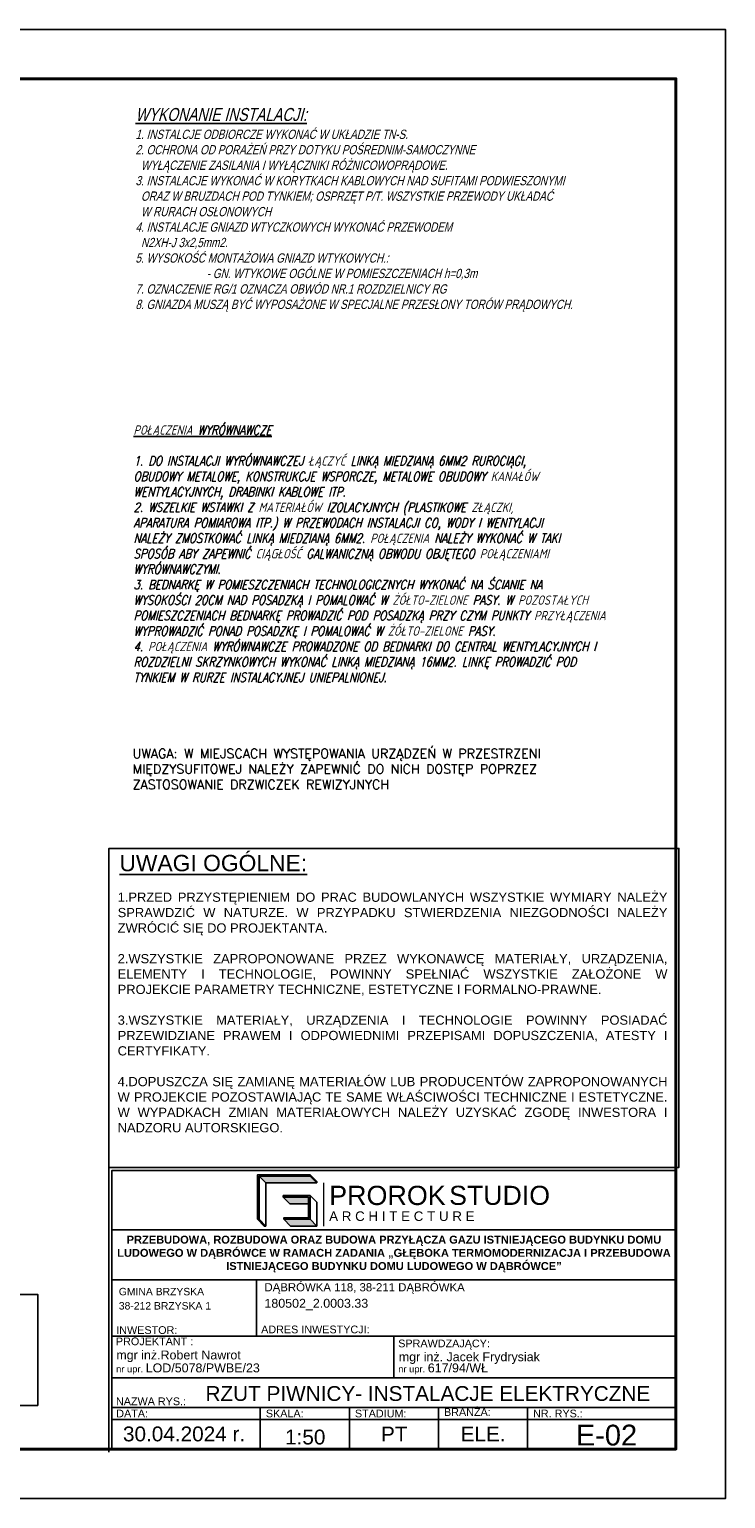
# Model space of a CAD drawing. Header units: millimetres. Extents: x 22250 to 51280, y -5012 to 7692.
# Tile 62 of 183: x 32735 to 33439, y 4722 to 6207. Entities that reach past the tile are written whole.
import ezdxf

# ---------------------------------------------------------------- set-up
doc = ezdxf.new("R2010")
doc.units = ezdxf.units.MM
for name, color, linetype in [('-RAMKI', 250, 'Continuous'), ('E_Gniazda', 1, 'Continuous'), ('E_Tabelka', 7, 'Continuous')]:
    doc.layers.add(name, color=color, linetype=linetype)
doc.styles.add('CGothic', font='GOTHIC.TTF')
doc.styles.add('GEOS_018', font='GEOS_018.SHX', dxfattribs={"width": 0.8, "oblique": 14.99994, "height": 15})
doc.styles.add('Gruba 1_100', font='simplex.shx', dxfattribs={"width": 0.8, "oblique": 15, "height": 20})
doc.styles.add('romans', font='romans.shx')
doc.styles.get("Standard").update_dxf_attribs({"font": 'arial.ttf'})

# ---------------------------------------------------------------- blocks, each defined once
blk = doc.blocks.new('*U566')
for p, q in [((-1, 5.26), (-1, 1)), ((-1, 3), (-1, 4))]:
    blk.add_line(p, q)
blk.add_lwpolyline([(-42, 0), (0, 0), (0, 29.7), (-42, 29.7)], close=True)
at = {"lineweight": 40}
blk.add_lwpolyline([(-39, 1), (-1, 1), (-1, 28.7), (-39, 28.7)], close=True, dxfattribs=at)
blk = doc.blocks.new('LOGO_PROROK')
h = blk.add_hatch(color=256)
h.dxf.hatch_style = 1
h.paths.add_polyline_path([(302, 572), (302, 588), (35, 588), (35, 121), (52, 121), (52, 572)])
h = blk.add_hatch(color=117)
h.dxf.hatch_style = 1
h.paths.add_polyline_path([(52, 572), (122, 502), (388, 502), (318, 572)])
h = blk.add_hatch(color=256)
h.dxf.hatch_style = 1
h.paths.add_polyline_path([(302, 588), (302, 572), (318, 572), (585, 572), (585, 588)])
h.paths.add_polyline_path([(585, 121), (585, 369), (302, 369), (302, 352), (568, 352), (568, 137), (310, 137), (310, 121)])
h = blk.add_hatch(color=117)
h.dxf.hatch_style = 1
h.paths.add_polyline_path([(318, 572), (388, 502), (655, 502), (585, 572)])
h = blk.add_hatch(color=256)
h.dxf.hatch_style = 1
h.paths.add_polyline_path([(585, 588), (585, 572), (655, 502), (655, 518)])
h = blk.add_hatch(color=117)
h.dxf.hatch_style = 1
h.paths.add_polyline_path([(568, 352), (302, 352), (372, 282), (568, 282)])
h = blk.add_hatch(color=117)
h.dxf.hatch_style = 1
h.paths.add_polyline_path([(52, 121), (35, 121), (105, 51), (122, 51)])
h = blk.add_hatch(color=117)
h.dxf.hatch_style = 1
h.paths.add_polyline_path([(655, 51), (585, 121), (310, 121), (380, 51)])
for p, q in [((52, 572), (122, 502)), ((122, 502), (388, 502)), ((122, 502), (122, 51)), ((302, 572), (302, 588)), ((388, 502), (655, 502)), ((585, 588), (655, 518)), ((585, 572), (655, 502)), ((655, 502), (655, 518)), ((302, 369), (302, 352)), ((459, 369), (302, 369)), ((302, 352), (372, 282)), ((459, 352), (302, 352)), ((585, 369), (655, 299)), ((372, 282), (568, 282)), ((655, 51), (655, 299)), ((35, 121), (105, 51)), ((52, 121), (122, 51)), ((122, 51), (105, 51)), ((310, 121), (380, 51)), ((380, 51), (655, 51)), ((585, 121), (655, 51))]:
    blk.add_line(p, q)
at = {"lineweight": 20}
blk.add_line((724, 502), (724, 51), dxfattribs=at)
for points in [[(318, 572), (302, 572), (302, 572), (52, 572), (52, 121), (35, 121), (35, 588), (585, 588), (585, 572), (318, 572)], [(568, 352), (459, 352), (459, 369), (585, 369), (585, 121), (310, 121), (310, 137), (568, 137)]]:
    blk.add_lwpolyline(points, close=True)
at = {"insert": (784, 472), "char_height": 201.4, "attachment_point": 1}
blk.add_mtext_dynamic_manual_height_columns('PROROK', width=3506.2, gutter_width=10.9, heights=[0], dxfattribs=at)
at = {"color": 117, "insert": (2039, 472), "char_height": 200, "attachment_point": 1}
blk.add_mtext_dynamic_manual_height_columns('STUDIO', width=3506.2, gutter_width=10.9, heights=[0], dxfattribs=at)
at = {"lineweight": 20, "insert": (784, 204), "char_height": 100, "attachment_point": 1}
blk.add_mtext_dynamic_manual_height_columns('A R C H I T E C T U R E', width=3506.2, gutter_width=10.9, heights=[0], dxfattribs=at)
blk = doc.blocks.new('RAMKA1')
for p, q in [((598.49, 580.51), (693.49, 580.51)), ((598.49, 572.05), (693.49, 572.05)), ((622.87, 562.55), (622.87, 572.05)), ((598.49, 562.55), (693.49, 562.55)), ((645.99, 562.55), (645.99, 555.55)), ((598.49, 555.55), (693.49, 555.55)), ((598.49, 550.55), (693.49, 550.55)), ((623.49, 550.55), (623.49, 543.55)), ((638.49, 550.55), (638.49, 543.55)), ((653.49, 550.55), (653.49, 543.55)), ((668.49, 550.55), (668.49, 543.55)), ((598.49, 548.55), (693.49, 548.55))]:
    blk.add_line(p, q)
for points in [[(597.99, 591.01), (693.99, 591.01), (693.99, 644.74), (597.99, 644.74)], [(598.49, 543.55), (598.49, 590.51), (693.49, 590.51), (693.49, 543.55)]]:
    blk.add_lwpolyline(points, close=True)
blk.add_lwpolyline([(597.99, 543.05), (597.99, 591.01), (693.99, 591.01)])
at = {"xscale": 0.01609849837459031, "yscale": 0.01609849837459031, "zscale": 0.01609849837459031}
blk.add_blockref('LOGO_PROROK', (622.46, 580.31), dxfattribs=at)
at = {"layer": '-RAMKI', "attachment_point": 1}
for s, insert, char_height, width, style in [('{\\fArial|b0|i0|c0|p34;\\LUWAGI OGÓLNE:}', (599.76, 643.65), 2.7519, 86.4064, 'CGothic'), ('\\pxqj;{\\fArial|b0|i0|c238|p34;\\W1;1.PRZED PRZYSTĘPIENIEM DO PRAC BUDOWLANYCH WSZYSTKIE WYMIARY NALEŻY SPRAWDZIĆ W NATURZE. W PRZYPADKU STWIERDZENIA NIEZGODNOŚCI NALEŻY ZWRÓCIĆ SIĘ DO PROJEKTANTA.\\P\\P2.WSZYSTKIE ZAPROPONOWANE PRZEZ WYKONAWCĘ MATERIAŁY, URZĄDZENIA, ELEMENTY I TECHNOLOGIE, POWINNY SPEŁNIAĆ WSZYSTKIE ZAŁOŻONE W PROJEKCIE PARAMETRY TECHNICZNE, ESTETYCZNE I FORMALNO-PRAWNE.\\P\\P3.WSZYSTKIE MATERIAŁY, URZĄDZENIA I TECHNOLOGIE POWINNY POSIADAĆ PRZEWIDZIANE PRAWEM I ODPOWIEDNIMI PRZEPISAMI DOPUSZCZENIA, ATESTY I CERTYFIKATY.\\P\\P4.DOPUSZCZA SIĘ ZAMIANĘ MATERIAŁÓW LUB PRODUCENTÓW ZAPROPONOWANYCH W PROJEKCIE POZOSTAWIAJĄC TE SAME WŁAŚCIWOŚCI TECHNICZNE I ESTETYCZNE. W WYPADKACH ZMIAN MATERIAŁOWYCH NALEŻY UZYSKAĆ ZGODĘ INWESTORA I NADZORU AUTORSKIEGO.}', (599.47, 637.3), 1.55283, 92.3017, 'romans')]:
    blk.add_mtext(s, dxfattribs=dict(at, insert=insert, char_height=char_height, width=width, style=style))
for s, width, heights, insert, char_height, attachment_point in [('\\pxsm1;{\\fArial|b1|i0|c238|p34;PRZEBUDOWA, ROZBUDOWA ORAZ BUDOWA PRZYŁĄCZA GAZU ISTNIEJĄCEGO BUDYNKU DOMU LUDOWEGO W DĄBRÓWCE W RAMACH ZADANIA „GŁĘBOKA TERMOMODERNIZACJA I PRZEBUDOWA ISTNIEJĄCEGO BUDYNKU DOMU LUDOWEGO W DĄBRÓWCE”}', 95, [24.29], (645.99, 579.5), 1.33333, 2), ('\\pxa0.25,sm1.15;{\\H0.91667x;DĄBRÓWKA 118, 38-211 DĄBRÓWKA}\\P\\pa0,s*;180502_2.0003.33', 68.3598, [0], (624.18, 571.5), 1.5, 1), ('\\pxa0.25,sm1.15;{\\H0.83333x;GMINA BRZYSKA\\P\\pa0,s*;38-212 BRZYSKA 1}', 46.9954, [0], (599.66, 570.71), 1.5, 1), ('ADRES INWESTYCJI:', 28.4215, [0], (623.63, 564.36), 1.3, 1), ('PROJEKTANT :', 28.4215, [0], (599.17, 562.35), 1.3, 1), ('INWESTOR:', 28.4215, [0], (599.23, 564.25), 1.3, 1), ('SPRAWDZAJĄCY:', 28.4215, [0], (646.71, 562), 1.3, 1), ('mgr inż.Robert Nawrot', 32.615, [0], (599.24, 560.16), 1.5, 1), ('mgr inż. Jacek Frydrysiak', 28.4215, [0], (646.81, 559.85), 1.5, 1), ('\\pxa0.58333,sm1.15;{\\H0.75x;nr upr. }LOD/5078/PWBE/23', 47.9358, [0], (599.21, 557.98), 1.5, 1), ('\\pxa0.58333,sm1.15;{\\H0.75x;nr upr. }617/94/WŁ', 47.9358, [0], (646.71, 557.98), 1.5, 1), ('NAZWA RYS.:', 28.4215, [0], (599.18, 552.25), 1.3, 1), ('DATA:', 28.4215, [0], (599.23, 550.2), 1.3, 1), ('SKALA:', 28.4215, [0], (624.42, 550.2), 1.3, 1), ('STADIUM:', 28.4215, [0], (639.42, 550.2), 1.3, 1), ('BRANŻA:', 28.4215, [0], (654.42, 550.44), 1.3, 1), ('NR. RYS.:', 28.4215, [0], (669.42, 550.2), 1.3, 1), ('30.04.2024 r.', 28.4215, [0], (610.65, 546.09), 2.5, 5), ('PT', 28.4215, [0], (646.04, 546.09), 2.5, 5), ('\\pxqc;ELE.', 15, [5], (661, 546.1), 2.5, 5)]:
    blk.add_mtext_dynamic_manual_height_columns(s, width=width, gutter_width=12.5, heights=heights, dxfattribs=dict(insert=insert, char_height=char_height, attachment_point=attachment_point))

msp = doc.modelspace()

# ---------------------------------------------------------------- linework, layer by layer
at = {"layer": 'E_Gniazda', "ltscale": 3}
msp.add_lwpolyline([(32417, 4928.2), (32743.9, 4928.2), (32743.9, 4816), (32417, 4816)], close=True, dxfattribs=at)

# ---------------------------------------------------------------- block references
for name, p, xscale, yscale, zscale in [('*U566', (33438.7, 4721.9), 50, 50, 50), ('RAMKA1', (29227.8, 1510.6), 6, 6, 6)]:
    msp.add_blockref(name, p, dxfattribs=dict(xscale=xscale, yscale=yscale, zscale=zscale))

# ---------------------------------------------------------------- texts
at = {"attachment_point": 5}
for s, width, heights, insert, char_height in [('\\pxqc;RZUT PIWNICY- INSTALACJE ELEKTRYCZNE', 570, [7], (33138, 4828), 15), ('E-02', 170.529, [0], (33318.5, 4785.9), 21), ('1:50', 170.529, [0], (33014.1, 4784), 15)]:
    msp.add_mtext_dynamic_manual_height_columns(s, width=width, gutter_width=75, heights=heights, dxfattribs=dict(at, insert=insert, char_height=char_height))
at = {"layer": 'E_Tabelka', "color": 7, "width": 991.16, "attachment_point": 1}
for s, insert, char_height, style in [('{\\L\\Q15;\\H0.72917x;WYKONANIE INSTALACJI:\\P\\l\\H0.714285x;1. INSTALCJE ODBIORCZE WYKONAĆ W UKŁADZIE TN-S.\\P2. OCHRONA OD PORAŻEŃ PRZY DOTYKU POŚREDNIM-SAMOCZYNNE\\P  WYŁĄCZENIE ZASILANIA I WYŁĄCZNIKI RÓŻNICOWOPRĄDOWE.\\P3. INSTALACJE WYKONAĆ W KORYTKACH KABLOWYCH NAD SUFITAMI PODWIESZONYMI\\P  ORAZ W BRUZDACH POD TYNKIEM; OSPRZĘT P/T. WSZYSTKIE PRZEWODY UKŁADAĆ \\P  W RURACH OSŁONOWYCH\\P4. INSTALACJE GNIAZD WTYCZKOWYCH WYKONAĆ PRZEWODEM\\P  N2XH-J 3x2,5mm2.\\P5. WYSOKOŚĆ MONTAŻOWA GNIAZD WTYKOWYCH.:\\P^I- GN. WTYKOWE OGÓLNE W POMIESZCZENIACH h=0,3m\\P\\C1;7. OZNACZENIE RG/1 OZNACZA OBWÓD NR.1 ROZDZIELNICY RG\\P8. GNIAZDA MUSZĄ BYĆ WYPOSAŻONE W SPECJALNE PRZESŁONY TORÓW PRĄDOWYCH.\\P}', (32842.6, 6127.4), 18, 'GEOS_018'), ('{\\LPOŁĄCZENIA WYRÓWNAWCZE\\P\\P\\l\\C0;1. DO INSTALACJI WYRÓWNAWCZEJ ŁĄCZYĆ LINKĄ MIEDZIANĄ 6MM2 RUROCIĄGI, \\POBUDOWY METALOWE, KONSTRUKCJE WSPORCZE, METALOWE OBUDOWY KANAŁÓW \\PWENTYLACYJNYCH, DRABINKI KABLOWE ITP.\\P2. WSZELKIE WSTAWKI Z MATERIAŁÓW IZOLACYJNYCH (PLASTIKOWE ZŁĄCZKI, \\PAPARATURA POMIAROWA ITP.) W PRZEWODACH INSTALACJI CO, WODY I WENTYLACJI\\PNALEŻY ZMOSTKOWAĆ LINKĄ MIEDZIANĄ 6MM2. POŁĄCZENIA NALEŻY WYKONAĆ W TAKI \\PSPOSÓB ABY ZAPEWNIĆ CIĄGŁOŚĆ GALWANICZNĄ OBWODU OBJĘTEGO POŁĄCZENIAMI \\PWYRÓWNAWCZYMI. \\P3. BEDNARKĘ W POMIESZCZENIACH TECHNOLOGICZNYCH WYKONAĆ NA ŚCIANIE NA \\PWYSOKOŚCI 20CM NAD POSADZKĄ I POMALOWAĆ W ŻÓŁTO-ZIELONE PASY. W POZOSTAŁYCH \\PPOMIESZCZENIACH BEDNARKĘ PROWADZIĆ POD POSADZKĄ PRZY CZYM PUNKTY PRZYŁĄCZENIA \\PWYPROWADZIĆ PONAD POSADZKĘ I POMALOWAĆ W ŻÓŁTO-ZIELONE PASY.\\P4. POŁĄCZENIA WYRÓWNAWCZE PROWADZONE OD BEDNARKI DO CENTRAL WENTYLACYJNYCH I \\PROZDZIELNI SKRZYNKOWYCH WYKONAĆ LINKĄ MIEDZIANĄ 16MM2. LINKĘ PROWADZIĆ POD\\PTYNKIEM W RURZE INSTALACYJNEJ UNIEPALNIONEJ.}', (32840.6, 5806.6), 9.375, 'Gruba 1_100')]:
    msp.add_mtext(s, dxfattribs=dict(at, insert=insert, char_height=char_height, style=style))
at = {"layer": 'E_Tabelka', "linetype": 'ByBlock', "insert": (32839.7, 5479.6), "char_height": 9.375, "width": 828.387, "attachment_point": 1}
msp.add_mtext('{\\Fsimplex|c238;UWAGA: W MIEJSCACH WYSTĘPOWANIA URZĄDZEŃ W PRZESTRZENI\\PMIĘDZYSUFITOWEJ NALEŻY ZAPEWNIĆ DO NICH DOSTĘP POPRZEZ\\PZASTOSOWANIE DRZWICZEK REWIZYJNYCH}', dxfattribs=at)

doc.saveas('drawing.dxf')
